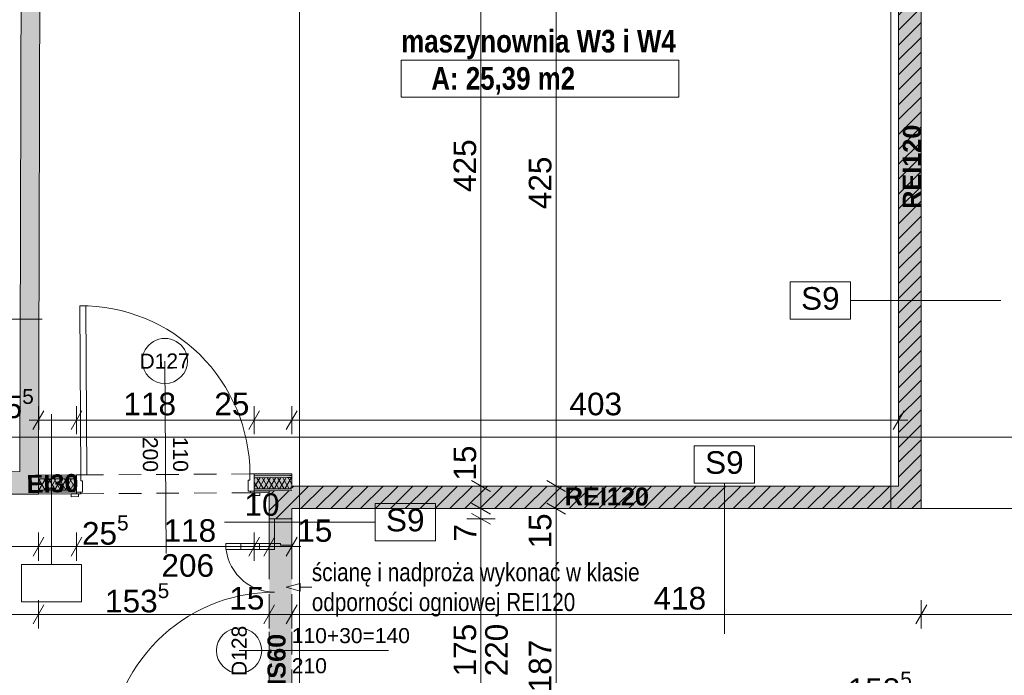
# Paper-space layout 'A-40 RZUT - PIĘTRO 10' of a CAD drawing. Header units: millimetres. Extents: x 0 to 1767, y 0 to 586.
# Tile 10 of 16: x 320 to 451, y 180 to 267. Entities that reach past the tile are written whole.
import ezdxf
from ezdxf.xclip import XClip

# ---------------------------------------------------------------- set-up
doc = ezdxf.new("R2010")
doc.units = ezdxf.units.MM
doc.header["$MEASUREMENT"] = 0
doc.header["$XCLIPFRAME"] = 0
for name, pattern in [('ACAD_ISO03W100', [300, 120, -180]), ('DASHDOTX2', [1000, 500, -250, 0, -250]), ('Przer. długie kreski', [2.5, 1.5, -1])]:
    doc.linetypes.add(name, pattern=pattern)
for name, color, linetype, lineweight in [('A_linie przekroju_Nr_pióra__1', 7, 'Continuous', 20), ('A_strefy_Nr_pióra__1', 7, 'Continuous', 20), ('A_wymiary_Nr_pióra__1', 7, 'Continuous', 20), ('A_wymiary_Nr_pióra__2', 8, 'Continuous', 13), ('A_ściany proj_Nr_pióra__1', 7, 'Continuous', 20), ('A_ściany_Nr_pióra__1', 7, 'Continuous', 20), ('Drzwi Archicad_Nr_pióra__3', 252, 'Continuous', 13), ('Znaczniki drzwi Archicada_Nr_pióra__3', 252, 'Continuous', 13)]:
    doc.layers.add(name, color=color, linetype=linetype, lineweight=lineweight)
for name, color, linetype, lineweight, true_color in [('A_opis ścian_Nr_pióra__19', 7, 'Continuous', 5, 0x191919), ('A_opis_Nr_pióra__10', 7, 'Continuous', 13, 0x4b4b4b), ('A_opis_Nr_pióra__255', 7, 'Continuous', 15, 0x242424), ('A_osie_Nr_pióra__16', 7, 'Continuous', 5, 0x0f0f0f), ('A_ppoż proj_Nr_pióra__8', 7, 'Continuous', 13, 0x4c4c4c), ('A_strop_Nr_pióra__9', 7, 'Continuous', 13, 0xadadad), ('A_ściany proj_Nr_pióra__21', 7, 'Continuous', 5, 0xb0b0b0)]:
    doc.layers.add(name, color=color, linetype=linetype, lineweight=lineweight, true_color=true_color)
for name, color, linetype in [('A_podrys', 7, 'Continuous'), ('A_ppoż proj', 7, 'Continuous'), ('A_ściany', 7, 'Continuous'), ('A_ściany proj', 7, 'Continuous')]:
    doc.layers.add(name, color=color, linetype=linetype)
doc.styles.add('STYL_AUTOMATYCZNY_1', font='arial.ttf')
doc.styles.add('STYL_AUTOMATYCZNY_2', font='ARIALN.TTF')
doc.styles.add('STYL_AUTOMATYCZNY_3', font='arial.ttf')
doc.styles.add('STYL_AUTOMATYCZNY_4', font='arial.ttf')
doc.styles.add('STYL_AUTOMATYCZNY_5', font='arial.ttf')
doc.styles.add('STYL_AUTOMATYCZNY_6', font='ARIALN.TTF')
pattern_1 = [(45, (-3193.1083, -606.1621), (-0.9899495, 0.9899495), [])]
pattern_2 = [(0, (-3193.1083, -606.1621), (0, 2), [0, -2])]
pattern_3 = [(60, (-3193.10826, -606.1621), (-0.51961524, 0.3), []), (120, (-3193.10826, -606.1621), (0.51961524, 0.3), [])]

# ---------------------------------------------------------------- blocks, each defined once
blk = doc.blocks.new('Rysunek_2_2', base_point=(-3193.11, -606.16))
at = {"layer": 'A_ppoż proj', "linetype": 'Continuous', "lineweight": 0, "true_color": 0x121212}
for points in [[(440.11, 290.49), (437.11, 290.49), (437.11, 202.49), (440.11, 202.49)], [(327.89, 206.96), (322.82, 206.93), (322.83, 204.43), (327.9, 204.46)], [(351.49, 207.1), (351.5, 204.6), (353.49, 204.61), (353.49, 205.49), (356.5, 205.49), (356.49, 207.13)], [(437.11, 202.49), (437.11, 205.49), (353.49, 205.49), (353.49, 202.49)], [(356.49, 202.49), (353.49, 202.49), (353.49, 166.1), (356.49, 166.1)]]:
    blk.add_hatch(color=250, dxfattribs=at).paths.add_polyline_path(points)
at = {"layer": 'A_ściany', "linetype": 'Continuous', "lineweight": 0, "true_color": 0x000000}
for points in [[(322.83, 204.43), (323.12, 306.97), (320.62, 306.97), (320.34, 207.41)], [(320.34, 207.41), (315.93, 207.39), (315.95, 204.39), (322.83, 204.43)]]:
    blk.add_hatch(color=18, dxfattribs=at).paths.add_polyline_path(points)
at = {"layer": 'A_ściany proj', "linetype": 'Continuous', "lineweight": 0, "true_color": 0x000000}
h = blk.add_hatch(dxfattribs=at)
h.set_pattern_fill('bloczki_ceramiczne_0002', color=18, style=0, pattern_type=2)
h.set_pattern_definition(pattern_1)
h.paths.add_polyline_path([(437.11, 290.49), (437.11, 205.49), (440.11, 202.49), (440.11, 293.49)])
at = {"layer": 'A_ściany proj', "linetype": 'Continuous', "lineweight": 13}
h = blk.add_hatch(dxfattribs=at)
h.set_pattern_fill('gypsum_0002', color=8, style=0, pattern_type=2)
h.set_pattern_definition(pattern_2)
h.paths.add_polyline_path([(322.82, 206.93), (322.82, 206.68), (327.89, 206.71), (327.89, 206.96)])
h = blk.add_hatch(dxfattribs=at)
h.set_pattern_fill('gypsum_0002', color=8, style=0, pattern_type=2)
h.set_pattern_definition(pattern_2)
h.paths.add_polyline_path([(322.82, 206.68), (322.82, 206.43), (327.89, 206.46), (327.89, 206.71)])
h = blk.add_hatch(dxfattribs=at)
h.set_pattern_fill('gypsum_0002', color=8, style=0, pattern_type=2)
h.set_pattern_definition(pattern_2)
h.paths.add_polyline_path([(356.49, 207.13), (351.49, 207.1), (351.49, 206.85), (356.19, 206.88)])
h = blk.add_hatch(dxfattribs=at)
h.set_pattern_fill('gypsum_0002', color=8, style=0, pattern_type=2)
h.set_pattern_definition(pattern_2)
h.paths.add_polyline_path([(356.19, 206.88), (351.49, 206.85), (351.49, 206.6), (355.89, 206.62)])
h = blk.add_hatch(dxfattribs=at)
h.set_pattern_fill('gypsum_0002', color=8, style=0, pattern_type=2)
h.set_pattern_definition(pattern_2)
h.paths.add_polyline_path([(356.49, 206.63), (356.49, 206.88), (356.19, 206.88), (355.89, 206.62)])
h = blk.add_hatch(dxfattribs=at)
h.set_pattern_fill('gypsum_0002', color=8, style=0, pattern_type=2)
h.set_pattern_definition(pattern_2)
h.paths.add_polyline_path([(356.19, 206.88), (356.49, 206.88), (356.49, 207.13)])
h = blk.add_hatch(dxfattribs=at)
h.set_pattern_fill('batt_insulation_0002', color=8, style=0, pattern_type=2)
h.set_pattern_definition(pattern_3)
h.paths.add_polyline_path([(322.82, 206.43), (322.83, 204.93), (327.9, 204.96), (327.89, 206.46)])
h = blk.add_hatch(dxfattribs=at)
h.set_pattern_fill('batt_insulation_0002', color=8, style=0, pattern_type=2)
h.set_pattern_definition(pattern_3)
h.paths.add_polyline_path([(351.49, 206.6), (351.5, 205.1), (354.09, 205.11), (355.89, 206.62)])
h = blk.add_hatch(dxfattribs=at)
h.set_pattern_fill('batt_insulation_0002', color=8, style=0, pattern_type=2)
h.set_pattern_definition(pattern_3)
h.paths.add_polyline_path([(356.49, 205.13), (356.49, 206.63), (355.89, 206.62), (354.09, 205.11)])
at = {"layer": 'A_ściany proj', "linetype": 'Continuous', "lineweight": 0, "true_color": 0x000000}
h = blk.add_hatch(dxfattribs=at)
h.set_pattern_fill('bloczki_ceramiczne_0002', color=18, style=0, pattern_type=2)
h.set_pattern_definition(pattern_1)
h.paths.add_polyline_path([(356.49, 202.49), (440.11, 202.49), (437.11, 205.49), (356.49, 205.49)])
at = {"layer": 'A_ściany proj', "linetype": 'Continuous', "lineweight": 13}
h = blk.add_hatch(dxfattribs=at)
h.set_pattern_fill('gypsum_0002', color=8, style=0, pattern_type=2)
h.set_pattern_definition(pattern_2)
h.paths.add_polyline_path([(322.83, 204.93), (322.83, 204.68), (327.9, 204.71), (327.9, 204.96)])
h = blk.add_hatch(dxfattribs=at)
h.set_pattern_fill('gypsum_0002', color=8, style=0, pattern_type=2)
h.set_pattern_definition(pattern_2)
h.paths.add_polyline_path([(322.83, 204.68), (322.83, 204.43), (327.9, 204.46), (327.9, 204.71)])
h = blk.add_hatch(dxfattribs=at)
h.set_pattern_fill('gypsum_0002', color=8, style=0, pattern_type=2)
h.set_pattern_definition(pattern_2)
h.paths.add_polyline_path([(351.5, 205.1), (351.5, 204.85), (353.79, 204.86), (354.09, 205.11)])
h = blk.add_hatch(dxfattribs=at)
h.set_pattern_fill('gypsum_0002', color=8, style=0, pattern_type=2)
h.set_pattern_definition(pattern_2)
h.paths.add_polyline_path([(351.5, 204.85), (351.5, 204.6), (353.49, 204.61), (353.49, 204.86)])
at = {"layer": 'A_ściany proj', "linetype": 'Continuous', "lineweight": 0, "true_color": 0x000000}
h = blk.add_hatch(dxfattribs=at)
h.set_pattern_fill('bloczki_ceramiczne_0002', color=18, style=0, pattern_type=2)
h.set_pattern_definition(pattern_1)
h.paths.add_polyline_path([(353.79, 204.86), (353.49, 204.61), (353.49, 201.13), (356.49, 201.13), (356.49, 204.88)])
h = blk.add_hatch(dxfattribs=at)
h.set_pattern_fill('bloczki_ceramiczne_0002', color=18, style=0, pattern_type=2)
h.set_pattern_definition(pattern_1)
h.paths.add_polyline_path([(353.49, 204.61), (353.79, 204.86), (353.49, 204.86)])
at = {"layer": 'A_ściany proj', "linetype": 'Continuous', "lineweight": 13}
h = blk.add_hatch(dxfattribs=at)
h.set_pattern_fill('gypsum_0002', color=8, style=0, pattern_type=2)
h.set_pattern_definition(pattern_2)
h.paths.add_polyline_path([(356.49, 204.88), (356.49, 205.13), (354.09, 205.11), (353.79, 204.86)])
at = {"layer": 'A_linie przekroju_Nr_pióra__1', "color": 7, "linetype": 'ACAD_ISO03W100', "lineweight": 20, "ltscale": 2}
blk.add_line((83.34, 227.65), (632.58, 227.65), dxfattribs=at)
at = {"layer": 'A_opis ścian_Nr_pióra__19', "color": 250, "linetype": 'Continuous', "lineweight": 5, "ltscale": 2, "true_color": 0x191919}
for p, q in [((430.71, 232.6), (422.71, 232.6)), ((422.71, 232.6), (422.71, 227.65)), ((430.71, 227.65), (430.71, 232.6)), ((430.71, 230.13), (450.71, 230.13)), ((422.71, 227.65), (430.71, 227.65)), ((324.56, 195.06), (324.56, 215.06)), ((417.96, 210.81), (409.96, 210.81)), ((409.96, 210.81), (409.96, 205.86)), ((417.96, 205.86), (417.96, 210.81)), ((409.96, 205.86), (417.96, 205.86)), ((413.96, 205.86), (413.96, 185.86)), ((375.56, 203.15), (367.56, 203.15)), ((367.56, 203.15), (367.56, 198.2)), ((375.56, 198.2), (375.56, 203.15)), ((367.56, 200.68), (347.56, 200.68)), ((367.56, 198.2), (375.56, 198.2)), ((328.56, 195.06), (320.56, 195.06)), ((320.56, 195.06), (320.56, 190.11)), ((328.56, 190.11), (328.56, 195.06)), ((320.56, 190.11), (328.56, 190.11))]:
    blk.add_line(p, q, dxfattribs=at)
at = {"layer": 'A_opis_Nr_pióra__255', "color": 250, "linetype": 'Continuous', "lineweight": 15, "ltscale": 2, "true_color": 0x242424}
for p, q in [((355.74, 192.04), (357.6, 192.54)), ((357.6, 192.54), (357.6, 191.54)), ((355.74, 192.04), (357.6, 191.54)), ((357.6, 192.04), (358.99, 192.04)), ((358.99, 192.04), (359.15, 192.04))]:
    blk.add_line(p, q, dxfattribs=at)
at = {"layer": 'A_osie_Nr_pióra__16', "color": 250, "linetype": 'DASHDOTX2', "lineweight": 5, "ltscale": 2, "true_color": 0x0f0f0f}
for p, q in [((357.49, 372.75), (357.49, 117.61)), ((632.58, 211.99), (96.88, 211.99))]:
    blk.add_line(p, q, dxfattribs=at)
at = {"layer": 'A_strefy_Nr_pióra__1', "color": 7, "linetype": 'Continuous', "lineweight": 20, "ltscale": 2}
for p, q in [((371.03, 262.08), (371.03, 257.14)), ((371.03, 262.08), (407.9, 262.08)), ((407.9, 262.08), (407.9, 257.14)), ((371.03, 257.14), (407.9, 257.14))]:
    blk.add_line(p, q, dxfattribs=at)
at = {"layer": 'A_strop_Nr_pióra__9', "color": 253, "linetype": 'Continuous', "lineweight": 13, "ltscale": 2, "true_color": 0xadadad, "flags": 128}
blk.add_lwpolyline([(436.09, 293.49), (497.15, 293.49), (497.15, 202.49), (436.09, 202.49)], close=True, dxfattribs=at)
at = {"layer": 'A_wymiary_Nr_pióra__1', "color": 7, "linetype": 'Continuous', "lineweight": 20, "ltscale": 2}
for p, q in [((323.54, 215.5), (322.1, 213)), ((328.61, 215.5), (327.17, 213)), ((352.21, 215.5), (350.77, 213)), ((357.21, 215.5), (355.76, 213)), ((436.39, 213), (437.84, 215.5)), ((380.37, 206.21), (382.87, 204.77)), ((390.37, 206.21), (392.87, 204.77)), ((380.37, 203.21), (382.87, 201.77)), ((390.37, 203.21), (392.87, 201.77)), ((380.37, 201.85), (382.87, 200.41)), ((323.55, 198.69), (322.11, 196.19)), ((328.61, 198.69), (327.17, 196.19)), ((352.21, 198.69), (350.77, 196.19)), ((354.21, 198.69), (352.76, 196.19)), ((355.76, 196.19), (357.21, 198.69)), ((323.55, 189.69), (322.11, 187.19)), ((354.21, 189.69), (352.76, 187.19)), ((357.21, 189.69), (355.76, 187.19)), ((440.84, 189.69), (439.39, 187.19))]:
    blk.add_line(p, q, dxfattribs=at)
at = {"layer": 'A_wymiary_Nr_pióra__2', "color": 8, "linetype": 'Continuous', "lineweight": 13, "ltscale": 2}
for p, q in [((381.62, 205.49), (381.62, 290.49)), ((391.62, 205.49), (391.62, 290.49)), ((322.82, 212.37), (322.82, 216.12)), ((327.89, 212.37), (327.89, 216.12)), ((351.49, 212.37), (351.49, 216.12)), ((356.49, 212.37), (356.49, 216.12)), ((437.11, 212.37), (437.11, 216.12)), ((321.59, 214.25), (322.82, 214.25)), ((322.82, 214.25), (327.89, 214.25)), ((327.89, 214.25), (351.49, 214.25)), ((351.49, 214.25), (356.49, 214.25)), ((356.49, 214.25), (437.11, 214.25)), ((437.11, 214.25), (438.34, 214.25)), ((383.49, 205.49), (379.74, 205.49)), ((381.62, 202.49), (381.62, 205.49)), ((393.49, 205.49), (389.74, 205.49)), ((391.62, 202.49), (391.62, 205.49)), ((383.49, 202.49), (379.74, 202.49)), ((381.62, 201.13), (381.62, 202.49)), ((393.49, 202.49), (389.74, 202.49)), ((391.62, 165.11), (391.62, 202.49)), ((383.49, 201.13), (379.74, 201.13)), ((381.62, 166.13), (381.62, 201.13)), ((322.83, 195.57), (322.83, 199.32)), ((327.89, 195.57), (327.89, 199.32)), ((351.49, 195.57), (351.49, 199.32)), ((353.49, 195.57), (353.49, 199.32)), ((356.49, 195.57), (356.49, 199.32)), ((315.93, 197.44), (322.83, 197.44)), ((322.83, 197.44), (327.89, 197.44)), ((327.89, 197.44), (351.49, 197.44)), ((351.49, 197.44), (353.49, 197.44)), ((353.49, 197.44), (356.49, 197.44)), ((356.49, 197.44), (357.71, 197.44)), ((322.83, 186.57), (322.83, 190.32)), ((353.49, 186.57), (353.49, 190.32)), ((356.49, 186.57), (356.49, 190.32)), ((440.11, 186.57), (440.11, 190.32)), ((221.84, 188.44), (322.83, 188.44)), ((322.83, 188.44), (353.49, 188.44)), ((353.49, 188.44), (356.49, 188.44)), ((356.49, 188.44), (440.11, 188.44)), ((440.11, 188.44), (621.18, 188.44))]:
    blk.add_line(p, q, dxfattribs=at)
at = {"layer": 'A_ściany proj_Nr_pióra__1', "color": 7, "linetype": 'Continuous', "lineweight": 20, "ltscale": 2}
for p, q in [((327.9, 204.46), (327.16, 204.45)), ((351.5, 204.6), (352.24, 204.6)), ((353.49, 204.86), (353.49, 204.61)), ((353.49, 204.86), (353.49, 204.61)), ((354.19, 201.13), (353.49, 201.13)), ((356.49, 201.13), (354.19, 201.13))]:
    blk.add_line(p, q, dxfattribs=at)
at = {"layer": 'A_ściany proj_Nr_pióra__1', "color": 7, "linetype": 'Continuous', "lineweight": 20, "ltscale": 2, "flags": 128}
for points in [[(440.11, 202.49), (440.11, 293.49)], [(437.11, 290.49), (437.11, 205.49)], [(327.89, 206.96), (322.82, 206.93)], [(356.49, 207.13), (351.49, 207.1)], [(437.11, 205.49), (356.49, 205.49)], [(322.83, 204.43), (327.9, 204.46)], [(351.5, 204.6), (353.49, 204.61)], [(353.49, 204.61), (353.49, 201.13)], [(356.49, 202.49), (440.11, 202.49)], [(356.49, 201.13), (356.49, 202.49)]]:
    blk.add_lwpolyline(points, dxfattribs=at)
at = {"layer": 'A_ściany proj_Nr_pióra__21', "color": 253, "linetype": 'Continuous', "lineweight": 5, "ltscale": 2, "true_color": 0xb0b0b0}
for p, q in [((327.89, 206.71), (322.82, 206.68)), ((327.89, 206.96), (327.89, 206.71)), ((327.89, 206.71), (327.89, 206.46)), ((351.49, 207.1), (351.49, 206.85)), ((356.19, 206.88), (351.49, 206.85)), ((351.49, 206.85), (351.49, 206.6)), ((356.49, 206.88), (356.19, 206.88)), ((327.89, 206.46), (322.82, 206.43)), ((327.89, 206.46), (327.9, 204.96)), ((355.89, 206.62), (351.49, 206.6)), ((351.49, 206.6), (351.5, 205.1)), ((356.49, 206.63), (355.89, 206.62)), ((322.83, 204.93), (327.9, 204.96)), ((322.83, 204.68), (327.9, 204.71)), ((327.9, 204.96), (327.9, 204.71)), ((327.9, 204.71), (327.9, 204.66)), ((327.9, 204.66), (327.9, 204.46)), ((351.5, 205.1), (354.09, 205.11)), ((351.5, 205.1), (351.5, 204.85)), ((351.5, 204.85), (353.49, 204.86)), ((351.5, 204.85), (351.5, 204.8)), ((351.5, 204.8), (351.5, 204.6)), ((353.79, 204.86), (353.49, 204.86)), ((353.79, 204.86), (353.49, 204.86)), ((356.49, 204.88), (353.79, 204.86)), ((356.49, 204.88), (353.79, 204.86)), ((356.49, 205.13), (354.09, 205.11))]:
    blk.add_line(p, q, dxfattribs=at)
at = {"layer": 'A_ściany proj_Nr_pióra__21', "color": 253, "linetype": 'Continuous', "lineweight": 5, "ltscale": 2, "true_color": 0xb0b0b0, "flags": 128}
for points in [[(322.82, 206.68), (322.82, 206.93)], [(356.49, 207.13), (356.49, 206.88)], [(356.49, 206.88), (356.49, 206.63)], [(322.82, 206.43), (322.82, 206.68)], [(322.83, 204.93), (322.82, 206.43)], [(356.49, 206.63), (356.49, 205.49)], [(322.83, 204.68), (322.83, 204.93)], [(322.83, 204.43), (322.83, 204.68)]]:
    blk.add_lwpolyline(points, dxfattribs=at)
at = {"layer": 'A_ściany_Nr_pióra__1', "color": 7, "linetype": 'Continuous', "lineweight": 20, "ltscale": 2, "flags": 128}
for points in [[(320.62, 306.97), (320.34, 207.41)], [(322.83, 204.43), (323.12, 306.97)], [(320.34, 207.41), (315.93, 207.39)], [(315.95, 204.39), (322.83, 204.43)]]:
    blk.add_lwpolyline(points, dxfattribs=at)
at = {"layer": 'Drzwi Archicad_Nr_pióra__3', "color": 252, "linetype": 'Continuous', "lineweight": 13, "ltscale": 2}
for p, q in [((329.12, 229.45), (328.32, 229.44)), ((328.32, 229.44), (328.45, 206.96)), ((329.25, 206.97), (329.12, 229.45)), ((327.9, 204.66), (327.89, 206.96)), ((327.89, 206.96), (328.45, 206.96)), ((327.89, 206.96), (327.89, 206.71)), ((327.89, 206.96), (327.89, 206.71)), ((327.89, 206.71), (327.89, 206.46)), ((327.89, 206.71), (327.89, 206.46)), ((328.45, 206.96), (329.25, 206.97)), ((328.45, 206.96), (328.45, 206.16)), ((350.93, 207.09), (351.49, 207.1)), ((350.93, 206.29), (350.93, 207.09)), ((351.49, 207.1), (351.5, 204.8)), ((351.49, 207.1), (351.49, 206.85)), ((351.49, 207.1), (351.49, 206.85)), ((351.49, 206.85), (351.49, 206.6)), ((351.49, 206.85), (351.49, 206.6)), ((327.89, 206.46), (327.9, 204.96)), ((327.89, 206.46), (327.9, 204.96)), ((328.45, 206.16), (328.69, 206.16)), ((328.69, 206.16), (328.7, 204.66)), ((350.7, 204.79), (350.69, 206.29)), ((350.69, 206.29), (350.93, 206.29)), ((351.49, 206.6), (351.5, 205.1)), ((351.49, 206.6), (351.5, 205.1)), ((328.16, 204.46), (327.16, 204.45)), ((327.9, 204.46), (327.16, 204.45)), ((327.9, 204.46), (327.16, 204.45)), ((327.16, 204.45), (327.17, 204.07)), ((327.17, 204.07), (328.17, 204.08)), ((327.9, 204.96), (327.9, 204.71)), ((327.9, 204.96), (327.9, 204.71)), ((327.9, 204.71), (327.9, 204.66)), ((327.9, 204.71), (327.9, 204.66)), ((327.9, 204.66), (327.9, 204.46)), ((328.4, 204.66), (327.9, 204.66)), ((328.7, 204.66), (327.9, 204.66)), ((327.9, 204.66), (327.9, 204.46)), ((327.9, 204.66), (327.9, 204.46)), ((327.9, 204.46), (328.4, 204.46)), ((328.17, 204.08), (328.16, 204.46)), ((328.4, 204.46), (328.4, 204.66)), ((351.5, 204.8), (350.7, 204.79)), ((351.5, 204.8), (351, 204.79)), ((351, 204.79), (351, 204.59)), ((351, 204.59), (351.5, 204.6)), ((352.24, 204.6), (351.24, 204.6)), ((351.24, 204.6), (351.25, 204.22)), ((351.25, 204.22), (352.25, 204.22)), ((351.5, 205.1), (351.5, 204.85)), ((351.5, 205.1), (351.5, 204.85)), ((351.5, 204.85), (351.5, 204.8)), ((351.5, 204.85), (351.5, 204.8)), ((351.5, 204.6), (351.5, 204.8)), ((351.5, 204.8), (351.5, 204.6)), ((351.5, 204.8), (351.5, 204.6)), ((351.5, 204.6), (352.24, 204.6)), ((351.5, 204.6), (352.24, 204.6)), ((352.25, 204.22), (352.24, 204.6)), ((354.19, 201.13), (353.49, 201.13)), ((354.19, 197.87), (354.19, 201.13)), ((354.19, 201.13), (356.49, 201.13)), ((356.49, 201.13), (354.19, 201.13)), ((356.49, 201.13), (354.19, 201.13)), ((356.49, 201.13), (356.49, 197.63)), ((347.71, 197.87), (349.71, 197.87)), ((347.71, 197.07), (347.71, 197.87)), ((349.71, 197.87), (349.71, 197.07)), ((352.19, 197.07), (352.19, 197.87)), ((352.19, 197.87), (354.19, 197.87)), ((354.99, 197.87), (354.19, 197.87)), ((354.19, 197.87), (354.19, 197.07)), ((354.99, 197.63), (354.99, 197.87)), ((356.49, 197.63), (354.99, 197.63)), ((349.71, 197.07), (347.71, 197.07)), ((349.71, 197.47), (352.19, 197.47)), ((354.19, 197.07), (352.19, 197.07))]:
    blk.add_line(p, q, dxfattribs=at)
at = {"layer": 'Drzwi Archicad_Nr_pióra__3', "color": 252, "linetype": 'Przer. długie kreski', "lineweight": 13, "ltscale": 2}
for p, q in [((351.49, 207.1), (327.89, 206.96)), ((351.5, 204.6), (327.9, 204.46)), ((353.49, 201.13), (353.49, 166.13)), ((356.49, 201.13), (356.49, 166.13))]:
    blk.add_line(p, q, dxfattribs=at)
at = {"layer": 'Drzwi Archicad_Nr_pióra__3', "color": 252, "linetype": 'Continuous', "lineweight": 13, "ltscale": 2, "flags": 128}
for points in [[(349.71, 197.87), (352.19, 197.87), (352.19, 197.47), (349.71, 197.47)], [(349.71, 197.47), (352.19, 197.47), (352.19, 197.07), (349.71, 197.07)]]:
    blk.add_lwpolyline(points, close=True, dxfattribs=at)
at = {"layer": 'Drzwi Archicad_Nr_pióra__3', "color": 252, "linetype": 'Continuous', "lineweight": 13, "ltscale": 2}
for centre, radius, start, end in [((328.45, 206.96), 22.48, 0.3397, 90.3397), ((354.19, 197.87), 6.48, 180, 270), ((354.19, 169.39), 22, 90, 180)]:
    blk.add_arc(centre, radius, start, end, dxfattribs=at)
at = {"layer": 'Znaczniki drzwi Archicada_Nr_pióra__3', "color": 252, "linetype": 'Continuous', "lineweight": 13, "ltscale": 2}
for p, q in [((339.63, 222.1), (339.78, 196.53)), ((349.49, 183.63), (369.35, 183.63))]:
    blk.add_line(p, q, dxfattribs=at)
at = {"layer": 'Znaczniki drzwi Archicada_Nr_pióra__3', "color": 252, "linetype": 'Continuous', "lineweight": 13, "ltscale": 2, "flags": 128}
for points in [[(342.63, 222.12, 1), (336.63, 222.08, 1)], [(349.49, 186.63, 1), (349.49, 180.63, 1)]]:
    blk.add_lwpolyline(points, format="xyb", close=True, dxfattribs=at)
at = {"layer": 'A_opis ścian_Nr_pióra__19', "color": 250, "linetype": 'Continuous', "lineweight": 5, "true_color": 0x191919, "char_height": 3, "attachment_point": 2, "style": 'STYL_AUTOMATYCZNY_1'}
for insert in [(426.71, 231.92), (413.96, 210.12), (371.56, 202.47)]:
    blk.add_mtext('\\A1;{\\pqc;\\fArial|b0|i0|c238|p0;\\W1.000000;S9}', dxfattribs=dict(at, insert=insert))
at = {"layer": 'A_opis_Nr_pióra__10', "color": 251, "linetype": 'Continuous', "lineweight": 13, "true_color": 0x4b4b4b, "insert": (359.15, 191.7), "char_height": 2.4, "width": 44.0981, "attachment_point": 4, "line_spacing_factor": 0.992932, "style": 'STYL_AUTOMATYCZNY_2'}
blk.add_mtext('\\A1;{\\pql;\\fArial Narrow|b0|i0|c238|p0;\\W1.000000;ścianę i nadproża wykonać w klasie odporności ogniowej REI120}', dxfattribs=at)
at = {"layer": 'A_ppoż proj_Nr_pióra__8', "color": 251, "linetype": 'Continuous', "lineweight": 13, "true_color": 0x4c4c4c, "char_height": 2.4, "attachment_point": 5, "style": 'STYL_AUTOMATYCZNY_3'}
for s, insert, rotation in [('\\A1;{\\pqc;\\fArial|b1|i0|c238|p0;\\W1.000000;REI120}', (438.88, 247.91), 90), ('\\A1;{\\pqc;\\fArial|b1|i0|c238|p0;\\W1.000000;EI30}', (324.7, 205.81), 1.2691), ('\\A1;{\\pqc;\\fArial|b1|i0|c238|p0;\\W1.000000;EIS60}', (354.48, 181.29), 90)]:
    blk.add_mtext(s, dxfattribs=dict(at, insert=insert, rotation=rotation))
at = {"layer": 'A_ppoż proj_Nr_pióra__8', "color": 251, "linetype": 'Continuous', "lineweight": 13, "true_color": 0x4c4c4c, "insert": (398.35, 204.09), "char_height": 2.4, "attachment_point": 5, "style": 'STYL_AUTOMATYCZNY_3'}
blk.add_mtext('\\A1;{\\pqc;\\fArial|b1|i0|c238|p0;\\W1.000000;REI120}', dxfattribs=at)
at = {"layer": 'A_strefy_Nr_pióra__1', "color": 7, "linetype": 'Continuous', "lineweight": 20, "char_height": 3, "attachment_point": 1, "style": 'STYL_AUTOMATYCZNY_6'}
for s, insert in [('\\A1;{\\pql;\\fArial Narrow|b1|i0|c238|p0;\\W1.000000;maszynownia W3 i W4}', (371.03, 266.1)), ('\\A1;{\\pql;\\fArial Narrow|b1|i0|c238|p0;\\W1.000000;A: 25,39 m2}', (375.03, 261.15))]:
    blk.add_mtext(s, dxfattribs=dict(at, insert=insert))
at = {"layer": 'A_wymiary_Nr_pióra__1', "color": 7, "linetype": 'Continuous', "lineweight": 20, "char_height": 3, "attachment_point": 7, "rotation": 90, "style": 'STYL_AUTOMATYCZNY_5'}
for s, insert, width in [('\\A1;{\\pql;\\fArial|b0|i0|c238|p0;\\W1.000000;425}', (381.02, 244.56), 6.8645), ('\\A1;{\\pql;\\fArial|b0|i0|c238|p0;\\W1.000000;425}', (391.02, 242.27), 6.8645), ('\\A1;{\\pql;\\fArial|b0|i0|c238|p0;\\W1.000000;15}', (381.02, 206.21), 4.5763), ('\\A1;{\\pql;\\fArial|b0|i0|c238|p0;\\W1.000000;15}', (391.02, 197.19), 4.5763), ('\\A1;{\\pql;\\fArial|b0|i0|c238|p0;\\W1.000000;7}', (381.02, 198.12), 2.2882), ('\\A1;{\\pql;\\fArial|b0|i0|c238|p0;\\W1.000000;175}', (381.02, 180.2), 6.8645), ('\\A1;{\\pql;\\fArial|b0|i0|c238|p0;\\W1.000000;220}', (385.22, 180.2), 6.8645), ('\\A1;{\\pql;\\fArial|b0|i0|c238|p0;\\W1.000000;187}', (391.02, 178.08), 6.8645)]:
    blk.add_mtext(s, dxfattribs=dict(at, insert=insert, width=width))
at = {"layer": 'A_wymiary_Nr_pióra__1', "color": 7, "linetype": 'Continuous', "lineweight": 20, "char_height": 3}
for s, insert, attachment_point, style in [('\\A1;{\\pql;\\fArial|b0|i0|c238|p0;\\W1.000000;25\\fArial|b0|i0|c238|p0;\\W1.000000;\\A1{\\H.66x;\\S5^  ;}}', (316.01, 213.63), 7, 'STYL_AUTOMATYCZNY_1'), ('\\A1;{\\pql;\\fArial|b0|i0|c238|p0;\\W1.000000;34\\fArial|b0|i0|c238|p0;\\W1.000000;\\A1{\\H.66x;\\S5^  ;}}', (309.12, 196.83), 7, 'STYL_AUTOMATYCZNY_1'), ('\\A1;{\\pql;\\fArial|b0|i0|c238|p0;\\W1.000000;25\\fArial|b0|i0|c238|p0;\\W1.000000;\\A1{\\H.66x;\\S5^  ;}}', (328.61, 196.83), 7, 'STYL_AUTOMATYCZNY_1'), ('\\A1;{\\pql;\\fArial|b0|i0|c238|p0;\\W1.000000;153\\fArial|b0|i0|c238|p0;\\W1.000000;\\A1{\\H.66x;\\S5^  ;}}', (331.68, 187.83), 7, 'STYL_AUTOMATYCZNY_1'), ('\\A1;{\\pqc;\\fArial|b0|i0|c238|p0;\\W1.000000;206}', (342.66, 196.44), 2, 'STYL_AUTOMATYCZNY_5'), ('\\A1;{\\pql;\\fArial|b0|i0|c238|p0;\\W1.000000;158\\fArial|b0|i0|c238|p0;\\W1.000000;\\A1{\\H.66x;\\S5^  ;}}', (430.33, 176.06), 7, 'STYL_AUTOMATYCZNY_1')]:
    blk.add_mtext(s, dxfattribs=dict(at, insert=insert, attachment_point=attachment_point, style=style))
at = {"layer": 'A_wymiary_Nr_pióra__1', "color": 7, "linetype": 'Continuous', "lineweight": 20, "char_height": 3, "attachment_point": 7, "style": 'STYL_AUTOMATYCZNY_5'}
for s, insert, width in [('\\A1;{\\pql;\\fArial|b0|i0|c238|p0;\\W1.000000;118}', (334.12, 214.85), 6.5592), ('\\A1;{\\pql;\\fArial|b0|i0|c238|p0;\\W1.000000;25}', (346.19, 214.85), 4.5763), ('\\A1;{\\pql;\\fArial|b0|i0|c238|p0;\\W1.000000;403}', (393.37, 214.85), 6.8645), ('\\A1;{\\pql;\\fArial|b0|i0|c238|p0;\\W1.000000;10}', (350.2, 201.49), 4.5763), ('\\A1;{\\pql;\\fArial|b0|i0|c238|p0;\\W1.000000;118}', (339.45, 198.04), 6.5592), ('\\A1;{\\pql;\\fArial|b0|i0|c238|p0;\\W1.000000;15}', (357.21, 198.04), 4.5763), ('\\A1;{\\pql;\\fArial|b0|i0|c238|p0;\\W1.000000;15}', (348.19, 189.04), 4.5763), ('\\A1;{\\pql;\\fArial|b0|i0|c238|p0;\\W1.000000;418}', (404.55, 189.04), 6.8645)]:
    blk.add_mtext(s, dxfattribs=dict(at, insert=insert, width=width))
at = {"layer": 'Znaczniki drzwi Archicada_Nr_pióra__3', "color": 252, "linetype": 'Continuous', "lineweight": 13, "char_height": 2, "attachment_point": 7, "style": 'STYL_AUTOMATYCZNY_4'}
for s, insert, rotation in [('\\A1;{\\pql;\\fArial CE|b0|i0|c238|p0;\\W1.000000;D127}', (336.26, 221.08), 0.3397), ('\\A1;{\\pql;\\fArial CE|b0|i0|c238|p0;\\W1.000000;200}', (336.66, 212.01), 270.3397), ('\\A1;{\\pql;\\fArial CE|b0|i0|c238|p0;\\W1.000000;110}', (340.66, 212.03), 270.3397), ('\\A1;{\\pql;\\fArial CE|b0|i0|c238|p0;\\W1.000000;D128}', (350.52, 180.25), 90)]:
    blk.add_mtext(s, dxfattribs=dict(at, insert=insert, rotation=rotation))
for s, insert in [('\\A1;{\\pql;\\fArial CE|b0|i0|c238|p0;\\W1.000000;110+30=140}', (356.49, 184.59)), ('\\A1;{\\pql;\\fArial CE|b0|i0|c238|p0;\\W1.000000;210}', (356.49, 180.59))]:
    blk.add_mtext(s, dxfattribs=dict(at, insert=insert))

psp = doc.layouts.new('A-40 RZUT - PIĘTRO 10')

# ---------------------------------------------------------------- block references
at = {"layer": 'A_podrys', "color": 37, "linetype": 'Continuous', "lineweight": 5, "true_color": 0x656532}
ref = psp.add_blockref('Rysunek_2_2', (-3193.11, -606.16), dxfattribs=at)
XClip(ref).set_block_clipping_path([(44.3744639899, 117.6054981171), (632.5759565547, 372.7460264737)])

doc.saveas('drawing.dxf')
